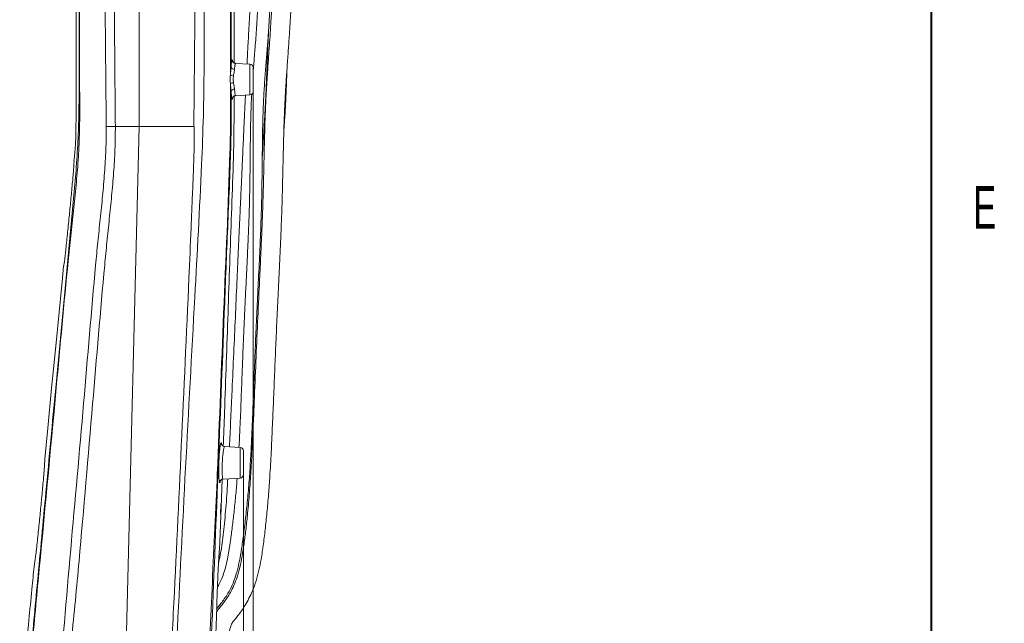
# Model space of a CAD drawing. Header units: millimetres. Extents: x 0 to 8410, y 0 to 5940.
# Tile 246 of 256: x 7560 to 8370, y 2256 to 2752. Entities that reach past the tile are written whole.
import ezdxf

# ---------------------------------------------------------------- set-up
doc = ezdxf.new("R2010")
doc.units = ezdxf.units.MM
doc.header["$LTSCALE"] = 10
doc.styles.add('SLDTEXTSTYLE0', font='TXT', dxfattribs={"width": 0.605})
doc.dimstyles.new('SLDDIMSTYLE2', dxfattribs={"dimtxt": 50, "dimasz": 50, "dimexe": 0, "dimexo": 0.0625, "dimgap": 12.5, "dimtad": 1, "dimtoh": 1, "dimdec": 1, "dimrnd": 1e-09, "dimzin": 12, "dimdsep": 46, "dimtxsty": 'SLDTEXTSTYLE0', "dimsah": 1, "dimcen": 0.09, "dimadec": 0, "dimazin": 0, "dimtfac": 1, "dimtofl": 0, "dimtmove": 0, "dimatfit": 3, "dimfxl": 1, "dimfrac": 2, "dimtolj": 1, "dimtzin": 12, "dimarcsym": 0})

# ---------------------------------------------------------------- blocks, each defined once
blk = doc.blocks.new('*D48')
at = {"color": 7, "linetype": 'Continuous', "lineweight": 0}
for p, q in [((7744.5, 2378.39), (7744.5, 1148.04)), ((7724.5, 2078.39), (7724.5, 1148.04)), ((7724.5, 1163.04), (7624.5, 1163.04)), ((7724.5, 1163.04), (7744.5, 1163.04)), ((7744.5, 1163.04), (8163.45, 1163.04))]:
    blk.add_line(p, q, dxfattribs=at)
for points in [[(7724.5, 1163.04), (7674.5, 1170.54), (7674.5, 1155.54)], [(7744.5, 1163.04), (7794.5, 1155.54), (7794.5, 1170.54)]]:
    blk.add_solid(points, dxfattribs=at)
at = {"color": 7, "linetype": 'Continuous', "lineweight": 0, "char_height": 50, "attachment_point": 1, "style": 'SLDTEXTSTYLE0'}
for s, insert in [(' (2x M8)', (7895.76, 1227.5)), ('20', (7819.38, 1227.5))]:
    blk.add_mtext(s, dxfattribs=dict(at, insert=insert))
blk = doc.blocks.new('*D49')
at = {"color": 7, "linetype": 'Continuous', "lineweight": 0}
for p, q in [((7752.5, 2693.39), (7752.5, 1248.04)), ((7724.5, 2078.39), (7724.5, 1248.04)), ((7724.5, 1263.04), (7624.5, 1263.04)), ((7724.5, 1263.04), (7752.5, 1263.04)), ((7752.5, 1263.04), (8163.45, 1263.04))]:
    blk.add_line(p, q, dxfattribs=at)
for points in [[(7724.5, 1263.04), (7674.5, 1270.54), (7674.5, 1255.54)], [(7752.5, 1263.04), (7802.5, 1255.54), (7802.5, 1270.54)]]:
    blk.add_solid(points, dxfattribs=at)
at = {"color": 7, "linetype": 'Continuous', "lineweight": 0, "char_height": 50, "attachment_point": 1, "style": 'SLDTEXTSTYLE0'}
for s, insert in [('28', (7819.38, 1327.5)), (' (2x M8)', (7895.76, 1327.5))]:
    blk.add_mtext(s, dxfattribs=dict(at, insert=insert))

msp = doc.modelspace()

# ---------------------------------------------------------------- linework, layer by layer
at = {"color": 7, "linetype": 'Continuous', "lineweight": 40}
msp.add_line((8310, 5840), (8310, 100), dxfattribs=at)
at = {"color": 7, "linetype": 'Continuous', "lineweight": 0}
for p, q in [((7658.700726, 2976.613447), (7658.700726, 2664.544747)), ((7736.70072, 2716.670916), (7736.70072, 2830.407903)), ((7749.657712, 2715.693757), (7737.917564, 2716.308996)), ((7752.500704, 2712.697909), (7752.500704, 2693.391606)), ((7737.949124, 2689.782188), (7737.949959, 2689.782188)), ((7737.949959, 2689.782188), (7749.657712, 2690.395758)), ((7639.072454, 2664.507911), (7639.072529, 2664.507911)), ((7639.072529, 2664.507911), (7658.700726, 2664.544747)), ((7658.700726, 2664.544747), (7646.500713, 2178.044781)), ((7658.700726, 2664.544747), (7703.66273, 2664.463446)), ((7759.885422, 2639.990971), (7760.283193, 2645.084903)), ((7741.657725, 2400.6937), (7728.906787, 2401.361987)), ((7744.500718, 2397.697851), (7744.500718, 2378.391668)), ((7727.719835, 2374.665305), (7741.657725, 2375.39576)), ((7723.158962, 2289.815828), (7723.155475, 2289.816782)), ((7723.167485, 2289.815292), (7723.175383, 2290.024623))]:
    msp.add_line(p, q, dxfattribs=at)
at = {"color": 8, "linetype": 'Continuous', "lineweight": 0}
for p, q in [((7733.693129, 2706.814215), (7733.749277, 2893.044874)), ((7734.301112, 2893.000528), (7734.247497, 2713.336393)), ((7749.657712, 2690.395758), (7749.657712, 2715.693757)), ((7741.657725, 2375.39576), (7741.657725, 2400.6937)), ((7723.155475, 2289.816782), (7723.164908, 2290.055201))]:
    msp.add_line(p, q, dxfattribs=at)
at = {"color": 8, "linetype": 'Continuous', "lineweight": 0, "flags": 128}
msp.add_lwpolyline([(7703.66273, 2664.463446), (7704.786426, 2778.805539), (7705.913654, 2893.269226)], dxfattribs=at)
at = {"color": 7, "linetype": 'Continuous', "lineweight": 0, "flags": 128}
for points in [[(7596.549637, 2549.794957), (7595.568455, 2539.815113), (7592.817037, 2511.82954), (7589.79798, 2481.121823), (7586.675077, 2449.357793), (7583.44832, 2416.537449), (7580.966591, 2391.29512)], [(7725.100092, 2323.086843), (7726.087741, 2351.17881), (7726.90717, 2374.485955)], [(7725.934884, 2354.240701), (7725.923306, 2354.266569), (7725.871525, 2353.867457), (7725.808299, 2353.037343), (7725.741899, 2351.868853), (7725.681073, 2350.493595), (7725.633434, 2349.067912), (7725.604228, 2347.75345), (7725.595838, 2346.69815), (7725.607893, 2346.020147), (7725.637964, 2345.794961), (7725.682235, 2346.048221), (7725.736177, 2346.751973), (7725.794784, 2347.827539), (7725.852704, 2349.153862), (7725.886068, 2350.044772), (7725.886068, 2350.044772)]]:
    msp.add_lwpolyline(points, dxfattribs=at)
at = {"color": 8, "linetype": 'Continuous', "lineweight": 0}
for centre, radius, start, end in [((7736.882166, 2714.220735), 2.779125, 198.554627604, 274.131982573), ((7736.81273, 2713.509852), 7.386709, 245.018461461, 265.213150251), ((7736.967947, 2691.701452), 8.869679, 95.000795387, 111.677875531), ((7736.84504, 2692.346793), 2.781344, 85.192866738, 159.306830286)]:
    msp.add_arc(centre, radius, start, end, dxfattribs=at)
at = {"color": 7, "linetype": 'Continuous', "lineweight": 0}
for centre, start, end in [((7749.500719, 2712.697871), 0, 87), ((7749.500719, 2693.391658), 273, 0), ((7741.500719, 2397.697871), 0, 87), ((7741.500719, 2378.391658), 273, 0)]:
    msp.add_arc(centre, 3, start, end, dxfattribs=at)
at = {"color": 8, "linetype": 'Continuous', "lineweight": 0}
for points, knots in [([(7713.445312, 2893.044874), (7713.378283, 2886.38293), (7713.043138, 2853.073122), (7712.465273, 2806.438414), (7712.170053, 2753.133994), (7712.07127, 2713.153583), (7711.613542, 2673.17616), (7709.114651, 2610.151455), (7701.220392, 2466.989894), (7693.167811, 2318.438088), (7687.128632, 2187.506419), (7685.7224, 2131.370289), (7684.845733, 2075.220041), (7684.312181, 2019.062379), (7683.782675, 1965.497703), (7683.358673, 1930.654164), (7683.162442, 1914.528355)], [0, 0, 0, 0, 0.0204112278, 0.1020564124, 0.1428858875, 0.1837195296, 0.2245443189, 0.2653619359, 0.3769563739, 0.6638517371, 0.721191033, 0.7785340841, 0.8358858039, 0.8932416, 0.9505915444, 1, 1, 1, 1]), ([(7631.566203, 2664.315507), (7631.323577, 2690.368305), (7630.93201, 2732.414061), (7630.517782, 2774.459464), (7630.360222, 2790.452287)], [0, 0, 0, 0, 0.6196296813, 1, 1, 1, 1]), ([(7637.90927, 2791.678474), (7638.199765, 2760.650166), (7638.596633, 2718.260078), (7638.971878, 2675.869754), (7639.072454, 2664.507911)], [0, 0, 0, 0, 0.7319708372, 1, 1, 1, 1]), ([(7609.600729, 2766.327545), (7609.573997, 2748.228809), (7609.538353, 2724.096497), (7609.700538, 2693.931364), (7609.827703, 2675.832777), (7609.617667, 2656.803259), (7608.597949, 2636.865143), (7606.826473, 2616.044318), (7604.657547, 2595.254791), (7602.328539, 2574.47962), (7597.439446, 2525.953954), (7588.832889, 2431.35121), (7579.571655, 2333.113222), (7572.530191, 2258.954715), (7569.617056, 2227.136896), (7567.187767, 2195.284024), (7565.406528, 2163.39348), (7565.158964, 2142.109954), (7565.035201, 2131.469771)], [0, 0, 0, 0, 0.0852559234, 0.1136776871, 0.1420991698, 0.1705154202, 0.2033100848, 0.2361134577, 0.2689377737, 0.3017703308, 0.3345893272, 0.4986766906, 0.749241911, 0.7993999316, 0.8495800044, 0.8997456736, 0.9498802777, 1, 1, 1, 1]), ([(7598.777673, 2542.803213), (7599.528661, 2550.838094), (7601.010998, 2566.697735), (7603.31358, 2590.377295), (7605.556221, 2613.852396), (7607.458509, 2637.353082), (7608.856392, 2660.88409), (7609.493469, 2703.894754), (7609.300269, 2739.048122), (7609.150222, 2766.349599)], [0, 0, 0, 0, 0.1080887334, 0.2133508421, 0.3186634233, 0.4239415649, 0.5291460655, 0.6343164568, 1, 1, 1, 1]), ([(7733.693129, 2706.814215), (7733.718666, 2707.144895), (7733.858824, 2708.959866), (7734.133953, 2711.1719), (7734.226335, 2712.93298), (7734.247497, 2713.336393)], [0, 0, 0, 0, 0.1465777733, 0.8045054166, 1, 1, 1, 1]), ([(7734.247497, 2713.336393), (7734.308657, 2714.257232), (7734.41446, 2715.850224), (7734.594953, 2717.493608), (7734.762476, 2718.577411), (7734.932643, 2719.199328), (7735.099718, 2719.38456), (7735.256057, 2719.050326), (7735.360577, 2718.626136), (7735.406947, 2718.195501), (7735.410518, 2718.162343)], [0, 0, 0, 0, 0.1840754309, 0.3184384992, 0.4528027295, 0.586929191, 0.7210554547, 0.8549424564, 0.988830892, 1, 1, 1, 1]), ([(7737.91655, 2716.290042), (7737.868569, 2716.272502), (7737.764668, 2716.234522), (7737.600602, 2715.720461), (7737.43187, 2714.848047), (7737.250658, 2713.506419), (7737.143791, 2712.19947), (7737.082413, 2711.448834)], [0, 0, 0, 0, 0.165534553, 0.3584530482, 0.5461819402, 0.7393530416, 1, 1, 1, 1]), ([(7733.691594, 2699.943826), (7733.626816, 2700.649428), (7733.490913, 2702.129759), (7733.480171, 2704.460975), (7733.62148, 2706.022473), (7733.693129, 2706.814215)], [0, 0, 0, 0, 0.3098570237, 0.650070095, 1, 1, 1, 1]), ([(7736.196316, 2706.148908), (7736.125536, 2705.522658), (7735.981687, 2704.249898), (7735.989595, 2702.340266), (7736.129232, 2701.113324), (7736.194781, 2700.537369)], [0, 0, 0, 0, 0.33947605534, 0.68993481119, 1, 1, 1, 1]), ([(7737.082413, 2711.448834), (7737.04915, 2711.123645), (7736.909614, 2709.759524), (7736.469622, 2707.94708), (7736.237348, 2706.41887), (7736.196316, 2706.148908)], [0, 0, 0, 0, 0.2049040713, 0.8595445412, 1, 1, 1, 1]), ([(7714.776314, 1913.531289), (7714.538216, 1994.406041), (7714.256368, 2090.141176), (7715.264058, 2200.739412), (7716.808109, 2245.303613), (7718.790334, 2289.852707), (7720.992133, 2334.394589), (7724.223431, 2408.170989), (7727.843686, 2511.208718), (7732.284704, 2605.614553), (7733.838545, 2662.268537), (7733.751682, 2681.106428), (7733.711624, 2693.66464), (7733.691594, 2699.943826)], [0, 0, 0, 0, 0.3083766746, 0.3650395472, 0.4217074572, 0.478387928, 0.5350732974, 0.5917508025, 0.7599649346, 0.9281787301, 0.9521149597, 0.9760571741, 1, 1, 1, 1]), ([(7734.243131, 2693.329618), (7734.200469, 2694.049581), (7734.11452, 2695.500035), (7733.871988, 2697.723162), (7733.750065, 2699.224051), (7733.691594, 2699.943826)], [0, 0, 0, 0, 0.3390328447, 0.6830229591, 1, 1, 1, 1]), ([(7736.194781, 2700.537369), (7736.289319, 2699.945086), (7736.489862, 2698.688684), (7736.878617, 2696.859844), (7737.011065, 2695.703699), (7737.078122, 2695.118353)], [0, 0, 0, 0, 0.30570314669, 0.64848391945, 1, 1, 1, 1]), ([(7735.42077, 2687.869832), (7735.392692, 2687.663841), (7735.320156, 2687.131692), (7735.186643, 2686.771224), (7735.025735, 2686.766597), (7734.858231, 2687.23431), (7734.689656, 2688.154583), (7734.526463, 2689.495834), (7734.372983, 2691.209909), (7734.286415, 2692.623052), (7734.243131, 2693.329618)], [0, 0, 0, 0, 0.0828076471, 0.2139222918, 0.3449827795, 0.4760438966, 0.6069646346, 0.737887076, 0.8689446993, 1, 1, 1, 1]), ([(7737.078122, 2695.118353), (7737.120885, 2694.54901), (7737.207657, 2693.393753), (7737.360965, 2692.003976), (7737.525418, 2690.896566), (7737.693388, 2690.165786), (7737.836913, 2689.793984), (7737.918451, 2689.82099), (7737.947426, 2689.830587)], [0, 0, 0, 0, 0.1782146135, 0.3616165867, 0.5398335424, 0.7231997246, 0.901638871, 1, 1, 1, 1]), ([(7591.259665, 2117.777214), (7591.021696, 2130.862419), (7590.664555, 2150.500602), (7590.800927, 2176.713353), (7597.752526, 2270.097776), (7609.705991, 2394.584527), (7619.864607, 2519.038058), (7624.602797, 2569.528221), (7626.64257, 2588.45389), (7628.599893, 2607.387994), (7630.245707, 2626.338009), (7631.427192, 2645.315788), (7631.519869, 2657.982653), (7631.566203, 2664.315507)], [0, 0, 0, 0, 0.0716277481, 0.1074984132, 0.1433735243, 0.583816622, 0.7918530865, 0.8265495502, 0.8612750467, 0.8959980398, 0.9306915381, 0.9653489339, 1, 1, 1, 1]), ([(7639.072529, 2664.507911), (7639.019509, 2658.157881), (7638.91346, 2645.456681), (7637.723913, 2626.428473), (7636.074529, 2607.428096), (7634.115961, 2588.443836), (7632.073262, 2569.468218), (7627.315169, 2518.808696), (7619.957534, 2431.363834), (7612.178652, 2339.486244), (7606.213318, 2274.900174), (7603.002016, 2242.62671), (7600.064087, 2210.326518), (7598.839977, 2188.744142), (7598.227992, 2177.954182)], [0, 0, 0, 0, 0.0390105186, 0.0780280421, 0.1170850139, 0.1561741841, 0.1952662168, 0.2343264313, 0.4687508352, 0.7343633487, 0.8007782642, 0.8672022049, 0.9336086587, 1, 1, 1, 1]), ([(7725.244663, 2401.409313), (7725.325245, 2401.910063), (7725.486056, 2402.909364), (7725.719766, 2403.880788), (7725.937408, 2404.436456), (7726.132636, 2404.524011), (7726.297057, 2404.121006), (7726.400277, 2403.605745), (7726.438103, 2403.116396), (7726.443089, 2403.051898)], [0, 0, 0, 0, 0.1635154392, 0.3263133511, 0.4891067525, 0.6512880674, 0.8134666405, 0.9754142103, 1, 1, 1, 1]), ([(7728.903673, 2401.321694), (7728.859216, 2401.321779), (7728.751125, 2401.321985), (7728.551727, 2400.881037), (7728.31817, 2400.083962), (7728.07559, 2398.921983), (7727.834165, 2397.456182), (7727.603309, 2395.712243), (7727.391688, 2393.751682), (7727.208642, 2391.62259), (7727.047663, 2389.207812), (7726.936348, 2386.74479), (7726.879609, 2384.344037), (7726.870754, 2382.236065), (7726.905963, 2380.295063), (7726.980279, 2378.566853), (7727.090903, 2377.11171), (7727.231003, 2375.952554), (7727.395762, 2375.153562), (7727.559741, 2374.707074), (7727.670711, 2374.70557), (7727.717033, 2374.704942)], [0, 0, 0, 0, 0.037490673, 0.0911543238, 0.1448190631, 0.1987029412, 0.2525869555, 0.306534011, 0.3604816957, 0.4142718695, 0.4680613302, 0.5352253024, 0.58843744, 0.641652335, 0.6948661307, 0.7480806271, 0.801368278, 0.8546580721, 0.9081601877, 0.9616628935, 1, 1, 1, 1]), ([(7725.332132, 2372.992382), (7725.266837, 2372.687376), (7725.135564, 2372.074182), (7724.937478, 2371.730706), (7724.74454, 2371.809175), (7724.563579, 2372.375052), (7724.398147, 2373.346778), (7724.309293, 2374.343469), (7724.264926, 2374.841139)], [0, 0, 0, 0, 0.1655820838, 0.332891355, 0.5001997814, 0.6669509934, 0.8337012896, 1, 1, 1, 1]), ([(7564.60908, 2131.434664), (7564.732613, 2142.062367), (7564.979717, 2163.320897), (7566.754782, 2195.173955), (7569.176769, 2226.989363), (7572.08018, 2258.769905), (7576.403368, 2304.255215), (7579.661671, 2339.154117), (7581.931322, 2363.463804)], [0, 0, 0, 0, 0.1369750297, 0.2739903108, 0.4110903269, 0.5482293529, 0.6853080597, 1, 1, 1, 1])]:
    msp.add_open_spline(points, degree=3, knots=knots, dxfattribs=at)
at = {"color": 7, "linetype": 'Continuous', "lineweight": 0}
for points, knots in [([(7765.31916, 2850.655958), (7764.96906, 2849.141383), (7764.265011, 2846.095584), (7763.36275, 2841.649273), (7762.641352, 2837.655737), (7762.092533, 2834.275636), (7761.65876, 2831.340916), (7761.289252, 2828.614285), (7760.958619, 2825.968831), (7760.515743, 2822.112734), (7759.987464, 2816.847951), (7759.400524, 2810.212213), (7758.801507, 2802.829197), (7758.194393, 2794.837001), (7757.563279, 2785.954542), (7756.947937, 2776.456607), (7756.35363, 2766.053358), (7755.796645, 2755.775417), (7755.217292, 2746.114407), (7754.647252, 2737.620034), (7754.063325, 2729.869933), (7753.502442, 2722.997954), (7752.997975, 2716.764941), (7752.66863, 2712.669748), (7752.512114, 2710.547573), (7752.500704, 2710.392878)], [0, 0, 0, 0, 0.0362452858, 0.0728889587, 0.1025033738, 0.1260374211, 0.1477365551, 0.1668534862, 0.1853967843, 0.205006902, 0.2499341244, 0.298087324, 0.3463079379, 0.4066214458, 0.4672244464, 0.5339173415, 0.6069357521, 0.6863779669, 0.75030736, 0.8103664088, 0.8653103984, 0.9136536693, 0.9552762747, 0.9967398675, 1, 1, 1, 1]), ([(7776.03238, 2844.592974), (7775.940128, 2844.191409), (7775.546191, 2842.476625), (7774.915219, 2839.423612), (7774.188275, 2835.521935), (7773.597866, 2831.920916), (7773.152085, 2828.885266), (7772.844622, 2826.604549), (7772.509605, 2823.97391), (7772.093485, 2820.404014), (7771.422193, 2813.884253), (7770.65961, 2805.355759), (7769.903369, 2795.938948), (7769.272374, 2787.473505), (7768.764362, 2780.121183), (7768.328516, 2773.347105), (7767.968837, 2767.358816), (7767.657228, 2761.956302), (7767.361079, 2756.793668), (7766.96306, 2749.956007), (7766.433251, 2741.252959), (7765.716477, 2730.507581), (7764.912855, 2719.523218), (7764.123042, 2708.282771), (7763.39824, 2696.771985), (7762.748595, 2684.470788), (7762.203022, 2671.240382), (7761.794383, 2656.967265), (7761.438918, 2641.614998), (7761.061371, 2625.208422), (7760.59988, 2607.838328), (7759.992992, 2589.636808), (7759.208941, 2570.739), (7758.315443, 2551.274969), (7757.174654, 2527.453993), (7755.830445, 2499.273696), (7754.464231, 2466.757842), (7753.328108, 2438.766216), (7752.315441, 2415.478427), (7751.458348, 2397.113921), (7750.460278, 2379.046841), (7749.231011, 2361.616755), (7747.830287, 2346.22099), (7746.403776, 2332.937056), (7745.014131, 2321.752937), (7743.43873, 2311.535743), (7741.610374, 2302.364341), (7739.448013, 2294.314318), (7736.842071, 2287.440767), (7733.951985, 2281.692791), (7731.013295, 2276.942196), (7728.191013, 2273.069922), (7725.754121, 2270.020913), (7723.762581, 2267.555141), (7722.751926, 2266.039604), (7722.283012, 2265.336439)], [0, 0, 0, 0, 0.0023204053, 0.0099087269, 0.0171566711, 0.0237789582, 0.0293161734, 0.0333122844, 0.035821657, 0.0431420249, 0.0519547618, 0.0696432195, 0.0871313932, 0.1003665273, 0.11308184, 0.1248126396, 0.1350554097, 0.1437296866, 0.1524561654, 0.1614680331, 0.1787120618, 0.1969878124, 0.2164716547, 0.2349694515, 0.2545363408, 0.2753689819, 0.2978834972, 0.3221973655, 0.3484013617, 0.37647364, 0.4061852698, 0.437296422, 0.469584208, 0.5028340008, 0.5368399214, 0.5914124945, 0.6469560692, 0.7031367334, 0.7345609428, 0.7660338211, 0.7970360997, 0.8269659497, 0.8552617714, 0.8759949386, 0.8951989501, 0.9128113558, 0.9287785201, 0.9429382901, 0.9553283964, 0.9662491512, 0.9757476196, 0.9838265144, 0.9907011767, 0.9956856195, 1, 1, 1, 1]), ([(7722.374729, 2267.90981), (7722.457764, 2268.036892), (7723.280535, 2269.296099), (7725.257702, 2271.579837), (7728.041959, 2275.177118), (7731.208933, 2279.774239), (7734.449749, 2285.640982), (7737.461314, 2292.921808), (7739.829714, 2301.156305), (7741.729166, 2310.183759), (7743.479118, 2320.954814), (7745.113805, 2333.602027), (7746.807934, 2348.151234), (7748.354647, 2363.520005), (7749.585684, 2379.439997), (7750.553317, 2395.618181), (7751.340988, 2411.789495), (7752.136236, 2430.256486), (7752.929968, 2450.78536), (7753.767715, 2473.289078), (7754.664927, 2495.683798), (7755.738409, 2518.532896), (7756.923493, 2542.238323), (7758.012572, 2564.828401), (7758.882669, 2585.966271), (7759.43186, 2605.318018), (7759.733772, 2624.346451), (7759.913569, 2642.75811), (7760.097888, 2660.306113), (7760.501342, 2676.707953), (7761.236893, 2691.984355), (7762.193912, 2706.362324), (7763.301592, 2720.171864), (7764.395299, 2733.520523), (7765.26265, 2746.373241), (7765.970248, 2758.675673), (7766.62814, 2770.93685), (7767.369742, 2782.925056), (7768.190963, 2794.534963), (7768.950152, 2804.426392), (7769.658843, 2812.85331), (7770.163922, 2818.196815), (7770.517064, 2821.528035), (7770.705113, 2823.228553), (7770.96068, 2825.40726), (7771.310238, 2828.155291), (7771.870904, 2832.158735), (7772.699807, 2837.234569), (7773.677399, 2842.314085), (7774.366713, 2845.329021), (7774.622491, 2846.447751)], [0, 0, 0, 0, 0.0007763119, 0.0076921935, 0.015398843, 0.0240492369, 0.0362154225, 0.0496115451, 0.0642616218, 0.0799718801, 0.0967730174, 0.1200626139, 0.145186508, 0.1716890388, 0.1990633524, 0.2268432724, 0.2545793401, 0.2818793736, 0.3214055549, 0.3596979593, 0.3971155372, 0.4360881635, 0.4767245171, 0.5185391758, 0.5517904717, 0.5849687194, 0.6176282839, 0.6492487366, 0.6792894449, 0.7075186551, 0.7332223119, 0.757512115, 0.7812101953, 0.8040840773, 0.8260279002, 0.8471001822, 0.8671160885, 0.8888414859, 0.908579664, 0.9267727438, 0.9397966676, 0.9521589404, 0.9545387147, 0.9572077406, 0.9610668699, 0.9659872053, 0.9717253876, 0.9823827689, 0.9934629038, 1, 1, 1, 1]), ([(7762.430808, 2043.730065), (7761.735033, 2045.356283), (7760.431983, 2048.401865), (7758.641911, 2052.883237), (7757.268261, 2057.573128), (7756.26429, 2062.94293), (7755.390056, 2069.096086), (7754.589399, 2075.886991), (7754.061773, 2083.275171), (7753.929846, 2090.698369), (7754.115447, 2097.980162), (7754.200506, 2104.885194), (7753.756116, 2112.013381), (7752.569821, 2119.45993), (7750.525089, 2127.154721), (7747.738402, 2134.701777), (7744.582899, 2141.697653), (7741.461023, 2147.875399), (7738.599749, 2153.153649), (7735.637617, 2158.523769), (7732.651578, 2164.403266), (7730.107297, 2171.546838), (7728.372136, 2179.291422), (7727.199751, 2187.638636), (7726.556844, 2196.404664), (7726.390171, 2205.004569), (7726.628951, 2213.248497), (7727.157616, 2220.913617), (7727.93476, 2228.210121), (7728.956864, 2235.005791), (7730.250125, 2241.146679), (7731.633865, 2246.135693), (7732.812948, 2249.934068), (7733.648178, 2252.574318), (7734.252704, 2254.580688), (7735.010181, 2256.182892), (7736.152391, 2257.716618), (7737.83702, 2259.749781), (7740.132054, 2262.599925), (7742.954739, 2266.460144), (7746.020591, 2271.185915), (7749.091542, 2276.632913), (7752.217692, 2283.239343), (7754.973109, 2290.97987), (7757.191234, 2299.706919), (7759.169003, 2309.813505), (7760.931319, 2321.478087), (7762.527903, 2334.938688), (7763.971626, 2349.119759), (7765.230819, 2363.903069), (7766.373475, 2380.674108), (7767.369539, 2399.150816), (7768.277309, 2419.03315), (7769.150666, 2439.482076), (7770.001861, 2460.342688), (7770.882572, 2481.781776), (7771.836519, 2503.365661), (7772.897807, 2525.616558), (7774.013447, 2548.737163), (7774.976842, 2569.817658), (7775.727942, 2588.537882), (7776.252018, 2604.621993), (7776.665226, 2620.482191), (7777.011164, 2635.947924), (7777.339829, 2650.859015), (7777.711299, 2665.106496), (7778.241927, 2679.20859), (7778.963367, 2693.149131), (7779.850609, 2707.048837), (7780.819445, 2720.431082), (7781.758489, 2733.372909), (7782.548514, 2745.831718), (7783.237641, 2757.736965), (7783.910066, 2769.580086), (7784.652108, 2781.142723), (7785.463598, 2792.333094), (7786.221997, 2801.882286), (7786.931796, 2810.031248), (7787.442529, 2815.314447), (7787.812181, 2818.764415), (7788.050056, 2820.882363), (7788.387609, 2823.678046), (7788.925561, 2827.707666), (7789.712917, 2832.646896), (7790.408614, 2836.432779), (7790.835133, 2838.339725), (7790.860704, 2838.454053)], [0, 0, 0, 0, 0.0065522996, 0.01227116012, 0.01785905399, 0.02460644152, 0.03246270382, 0.04085205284, 0.0498977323, 0.05985347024, 0.06830563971, 0.0768495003, 0.08539595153, 0.09469682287, 0.10470065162, 0.11480172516, 0.12442574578, 0.13307876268, 0.14040404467, 0.14663489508, 0.15577211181, 0.16476439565, 0.17460552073, 0.18508341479, 0.19592359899, 0.20710329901, 0.21689056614, 0.22642598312, 0.23552141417, 0.24403024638, 0.25183902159, 0.25872230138, 0.26317842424, 0.26655252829, 0.26896687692, 0.2709406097, 0.27310627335, 0.27602648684, 0.2807129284, 0.28664045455, 0.2937090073, 0.30154712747, 0.30976992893, 0.32072925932, 0.33188319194, 0.34305372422, 0.35881754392, 0.37551315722, 0.39319566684, 0.41161602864, 0.43047355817, 0.45539570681, 0.48006145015, 0.50411556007, 0.53115958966, 0.55737165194, 0.58356996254, 0.61112423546, 0.63979497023, 0.66921372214, 0.68920760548, 0.70915527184, 0.72887238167, 0.74813946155, 0.7667018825, 0.78437800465, 0.80111070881, 0.81898175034, 0.83600100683, 0.85265089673, 0.86871504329, 0.88410184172, 0.89885235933, 0.9128360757, 0.92798662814, 0.9417310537, 0.95440707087, 0.96352891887, 0.97215154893, 0.97420662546, 0.9765353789, 0.98016014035, 0.98482975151, 0.99198078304, 0.99951922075, 1, 1, 1, 1]), ([(7757.71468, 2840.053722), (7757.527144, 2839.129846), (7757.067363, 2836.864785), (7756.478283, 2833.279051), (7755.914617, 2829.537941), (7755.457945, 2826.187422), (7755.057625, 2823.036442), (7754.444899, 2817.896705), (7753.65633, 2810.489037), (7752.843855, 2801.834759), (7752.172587, 2793.92503), (7751.604286, 2786.709205), (7751.037954, 2778.994087), (7750.465899, 2770.66918), (7749.889975, 2761.749806), (7749.327581, 2752.515703), (7748.800296, 2743.396932), (7748.34198, 2735.125574), (7747.954766, 2727.930797), (7747.62956, 2721.754698), (7747.424202, 2717.818142), (7747.325759, 2715.894585), (7747.321746, 2715.816185)], [0, 0, 0, 0, 0.0241992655, 0.0593291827, 0.0902969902, 0.1175612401, 0.1420720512, 0.1676718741, 0.2431667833, 0.3217767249, 0.3764821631, 0.4333377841, 0.4949371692, 0.5613722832, 0.632642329, 0.7083144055, 0.7821381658, 0.850564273, 0.9059491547, 0.9540439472, 0.9981269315, 1, 1, 1, 1]), ([(7774.22916, 2837.724015), (7774.223374, 2837.698869), (7773.894946, 2836.271577), (7773.390042, 2833.609087), (7772.754349, 2829.885528), (7772.268559, 2826.641777), (7771.866886, 2823.744829), (7771.512424, 2821.031042), (7771.178986, 2818.360225), (7770.59233, 2813.447316), (7769.800796, 2806.186054), (7768.976931, 2797.593347), (7768.300405, 2789.714375), (7767.72234, 2782.463091), (7767.138294, 2774.645119), (7766.540083, 2766.214382), (7765.943419, 2757.249851), (7765.393477, 2748.111316), (7764.919863, 2739.245361), (7764.546743, 2731.332323), (7764.258064, 2724.526075), (7764.015815, 2718.596592), (7763.783712, 2712.877389), (7763.53883, 2706.935355), (7763.267723, 2700.565789), (7762.95959, 2693.652582), (7762.618836, 2686.435434), (7762.267516, 2679.440213), (7761.959721, 2673.648781), (7761.734409, 2669.589828), (7761.580743, 2666.88092), (7761.45167, 2664.635368), (7761.302538, 2662.072566), (7761.127305, 2659.097795), (7760.87869, 2654.924852), (7760.55396, 2649.540815), (7760.196587, 2643.660096), (7759.964608, 2639.829261), (7759.865901, 2638.199255)], [0, 0, 0, 0, 0.00042476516, 0.02410911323, 0.04307672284, 0.05973000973, 0.07470647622, 0.08781221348, 0.10134111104, 0.1154543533, 0.16247897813, 0.2110401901, 0.24470854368, 0.2806769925, 0.31965347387, 0.36167209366, 0.40670494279, 0.45358807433, 0.49814408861, 0.53905734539, 0.57168630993, 0.59971249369, 0.62753768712, 0.65702070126, 0.68836422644, 0.72256454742, 0.76016139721, 0.79606343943, 0.82699371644, 0.84666328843, 0.85671252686, 0.86749659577, 0.88024415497, 0.89504324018, 0.91199605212, 0.94267647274, 0.9756090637, 1, 1, 1, 1]), ([(7606.700717, 2771.279857), (7606.700707, 2765.266304), (7606.700685, 2751.51122), (7606.700897, 2729.5708), (7606.700161, 2709.631143), (7606.701669, 2693.321757), (7606.696945, 2680.987415), (7606.715321, 2668.361804), (7606.644356, 2655.442081), (7605.906292, 2644.720256), (7605.255992, 2638.318597), (7605.050466, 2636.295364)], [0, 0, 0, 0, 0.13359159, 0.3055703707, 0.4874085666, 0.5765520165, 0.6678864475, 0.7614118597, 0.8570512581, 0.9548212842, 1, 1, 1, 1]), ([(7737.921349, 2716.314242), (7737.615014, 2716.355692), (7737.041903, 2716.433241), (7736.342447, 2716.833561), (7735.85953, 2717.282299), (7735.566639, 2717.704387), (7735.420991, 2718.009644), (7735.369708, 2718.167155), (7735.370598, 2718.165318), (7735.371, 2718.164489)], [0, 0, 0, 0, 0.183286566, 0.3429041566, 0.4833022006, 0.6117108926, 0.7391184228, 0.8822926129, 1, 1, 1, 1]), ([(7777.646563, 2661.724493), (7777.859268, 2664.443407), (7778.420174, 2671.613223), (7779.107786, 2683.029602), (7779.686769, 2695.772956), (7779.992873, 2704.956007), (7780.115544, 2709.914484), (7780.138156, 2710.828468)], [0, 0, 0, 0, 0.16686857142, 0.44003481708, 0.69725134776, 0.94419503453, 1, 1, 1, 1]), ([(7734.243131, 2693.329618), (7734.242727, 2685.00321), (7734.242122, 2672.512716), (7734.22854, 2655.857087), (7733.351182, 2625.481637), (7731.175579, 2577.254097), (7727.868385, 2489.08311), (7723.44438, 2378.918944), (7719.939313, 2290.79139), (7718.187428, 2246.743903)], [0, 0, 0, 0, 0.0558956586, 0.0838494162, 0.1118003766, 0.2598701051, 0.4079401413, 0.7040795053, 1, 1, 1, 1]), ([(7727.861187, 2401.621029), (7728.187249, 2410.896228), (7728.991825, 2433.783262), (7730.275927, 2470.282057), (7731.707992, 2511.117603), (7733.157248, 2551.952512), (7734.542254, 2592.789652), (7736.166172, 2633.595967), (7736.742221, 2665.809636), (7736.70951, 2684.403733), (7736.70072, 2689.400122)], [0, 0, 0, 0, 0.0967004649, 0.2386134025, 0.3805259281, 0.5224384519, 0.6643509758, 0.8062635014, 0.9479413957, 1, 1, 1, 1]), ([(7746.046356, 2690.206453), (7746.040123, 2690.078025), (7745.961583, 2688.459707), (7745.810632, 2685.268658), (7745.597033, 2680.736647), (7745.401558, 2676.5259), (7745.241198, 2673.042753), (7745.125988, 2670.520283), (7745.045432, 2668.754613), (7744.962867, 2666.938884), (7744.854336, 2664.547543), (7744.706746, 2661.28464), (7744.507945, 2656.881575), (7744.25806, 2651.344251), (7743.959457, 2644.739042), (7743.639351, 2637.682427), (7743.235462, 2628.813055), (7742.738386, 2617.94103), (7742.139935, 2604.87479), (7741.498421, 2590.828554), (7740.816586, 2575.793708), (7740.094459, 2559.767005), (7739.179584, 2539.379069), (7738.065933, 2514.550231), (7736.742682, 2485.237544), (7735.508468, 2458.053584), (7734.372776, 2433.276318), (7733.567658, 2415.279472), (7733.051921, 2404.527168), (7732.890091, 2401.153252)], [0, 0, 0, 0, 0.0013329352, 0.0167962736, 0.0331186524, 0.0483681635, 0.0604951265, 0.0692654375, 0.0745447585, 0.0788203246, 0.0881131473, 0.0993654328, 0.1126863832, 0.1338111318, 0.1568339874, 0.1812344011, 0.207042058, 0.2488764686, 0.2940606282, 0.3426440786, 0.3946590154, 0.4501181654, 0.509006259, 0.6062958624, 0.7078546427, 0.8132497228, 0.8884048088, 0.9649830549, 1, 1, 1, 1]), ([(7735.388315, 2687.888786), (7735.388295, 2687.888667), (7735.383094, 2687.857471), (7735.400146, 2687.944372), (7735.491585, 2688.183049), (7735.738197, 2688.619572), (7736.203736, 2689.137735), (7736.900316, 2689.561164), (7737.529213, 2689.792498), (7737.886869, 2689.762966), (7737.944267, 2689.758226)], [0, 0, 0, 0, 0.0006704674, 0.1748870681, 0.3201176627, 0.4600863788, 0.6138601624, 0.7845224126, 0.9654197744, 1, 1, 1, 1]), ([(7751.218728, 2691.005752), (7751.217634, 2690.987274), (7751.045972, 2688.08614), (7750.835518, 2683.370207), (7750.577501, 2676.794691), (7750.415228, 2671.467644), (7750.301802, 2666.613014), (7750.227378, 2662.615295), (7750.17936, 2659.570209), (7750.148876, 2657.408266), (7750.117896, 2655.054592), (7750.079754, 2651.870333), (7750.030983, 2647.333213), (7749.97768, 2642.034078), (7749.917441, 2636.127186), (7749.846165, 2629.758854), (7749.737807, 2621.478542), (7749.562367, 2611.026598), (7749.260423, 2598.132012), (7748.819046, 2584.763729), (7748.257467, 2571.001687), (7747.615265, 2556.94052), (7746.890382, 2542.033427), (7746.120278, 2526.47983), (7745.34678, 2510.487562), (7744.606294, 2494.139933), (7743.931727, 2477.458082), (7743.231888, 2458.985068), (7742.457563, 2438.696083), (7741.662573, 2418.753615), (7741.020022, 2406.059251), (7740.750841, 2400.741264)], [0, 0, 0, 0, 0.000191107, 0.0300056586, 0.0487444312, 0.0681495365, 0.0850476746, 0.0988982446, 0.1094486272, 0.1165064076, 0.1212349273, 0.133775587, 0.1494106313, 0.1681155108, 0.1885256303, 0.2104371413, 0.2339070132, 0.2740684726, 0.318415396, 0.367130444, 0.4122166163, 0.4606701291, 0.5125047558, 0.5663554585, 0.6215002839, 0.6778602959, 0.7353581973, 0.793919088, 0.8687668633, 0.9450231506, 1, 1, 1, 1]), ([(7631.566203, 2664.315507), (7631.663283, 2664.320701), (7632.078787, 2664.342933), (7633.337057, 2664.397428), (7635.720858, 2664.468744), (7637.955254, 2664.494855), (7639.072454, 2664.507911)], [0, 0, 0, 0, 0.0546446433, 0.2338813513, 0.616940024, 1, 1, 1, 1]), ([(7682.593516, 2177.979514), (7682.848419, 2183.725743), (7684.122761, 2212.453048), (7687.928194, 2287.118663), (7693.332695, 2402.009464), (7698.193739, 2507.676556), (7701.171822, 2576.587411), (7702.371892, 2605.684532), (7703.133398, 2625.142597), (7703.60218, 2638.155861), (7703.899124, 2646.85944), (7704.014941, 2652.684083), (7704.012707, 2656.582453), (7703.974654, 2659.191618), (7703.930739, 2660.938044), (7703.888864, 2662.106896), (7703.851651, 2662.889151), (7703.819633, 2663.412688), (7703.792413, 2663.763088), (7703.769534, 2663.997579), (7703.7504, 2664.154547), (7703.734382, 2664.259616), (7703.721058, 2664.329964), (7703.709862, 2664.377028), (7703.700455, 2664.408465), (7703.692512, 2664.429508), (7703.68485, 2664.445044), (7703.677882, 2664.455453), (7703.670794, 2664.461342), (7703.666287, 2664.463275), (7703.66363, 2664.463403), (7703.66273, 2664.463446)], [0, 0, 0, 0, 0.0354327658, 0.17714014, 0.4605556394, 0.7439706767, 0.8287613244, 0.8854561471, 0.9233664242, 0.9487174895, 0.9656714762, 0.9770121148, 0.984601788, 0.9896830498, 0.9930848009, 0.995362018, 0.9968868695, 0.9979082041, 0.9985924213, 0.9990513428, 0.9993591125, 0.9995661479, 0.9997057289, 0.9997999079, 0.9998638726, 0.9999077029, 0.999938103, 0.9999706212, 0.999983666, 0.9999944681, 1, 1, 1, 1]), ([(7603.980063, 2620.723292), (7604.076741, 2621.807034), (7604.27009, 2623.974459), (7604.518045, 2626.980967), (7604.727618, 2629.688845), (7604.894558, 2632.019332), (7605.016421, 2633.895683), (7605.092677, 2635.266233), (7605.126327, 2636.129461), (7605.111893, 2636.239665), (7605.104676, 2636.294767)], [0, 0, 0, 0, 0.1254467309, 0.2508866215, 0.3763500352, 0.5018125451, 0.6268940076, 0.7519754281, 0.8759875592, 1, 1, 1, 1]), ([(7605.104676, 2636.294767), (7605.088551, 2636.294767), (7605.0589, 2636.294767), (7605.056879, 2636.294767), (7605.055957, 2636.294767)], [0, 0, 0, 0, 0.5438196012, 1, 1, 1, 1]), ([(7598.560295, 2565.366194), (7598.802338, 2567.67416), (7599.287198, 2572.297468), (7600.007672, 2579.319926), (7600.719798, 2586.38838), (7601.410766, 2593.389273), (7602.079709, 2600.305582), (7602.727505, 2607.135782), (7603.363023, 2613.958204), (7603.774383, 2618.468263), (7603.980063, 2620.723292)], [0, 0, 0, 0, 0.1267964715, 0.253998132, 0.3807952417, 0.5079958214, 0.6302590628, 0.752519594, 0.8762598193, 1, 1, 1, 1]), ([(7596.604495, 2549.794719), (7596.623666, 2549.850333), (7596.662006, 2549.961561), (7596.802389, 2550.828177), (7596.999154, 2552.196144), (7597.248252, 2554.059116), (7597.540157, 2556.370305), (7597.864009, 2559.069303), (7598.208858, 2562.083892), (7598.44315, 2564.272103), (7598.560295, 2565.366194)], [0, 0, 0, 0, 0.124289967, 0.2485812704, 0.3728451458, 0.497111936, 0.6219088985, 0.7467069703, 0.8733552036, 1, 1, 1, 1]), ([(7581.931322, 2363.463804), (7584.622155, 2392.190248), (7590.221922, 2451.971522), (7595.852653, 2511.749892), (7598.777673, 2542.803213)], [0, 0, 0, 0, 0.4805257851, 1, 1, 1, 1]), ([(7596.552006, 2549.794719), (7596.551256, 2549.794719), (7596.543499, 2549.794719), (7596.575546, 2549.794719), (7596.604495, 2549.794719)], [0, 0, 0, 0, 0.0966618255, 1, 1, 1, 1]), ([(7724.264926, 2374.841139), (7724.226205, 2375.409488), (7724.148758, 2376.546262), (7724.076719, 2378.681415), (7724.041535, 2381.050471), (7724.050806, 2383.629802), (7724.107686, 2386.565468), (7724.2189, 2389.577694), (7724.37962, 2392.531688), (7724.562245, 2395.138468), (7724.773388, 2397.533452), (7725.003549, 2399.690391), (7725.164354, 2400.836784), (7725.244663, 2401.409313)], [0, 0, 0, 0, 0.0883095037, 0.176630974, 0.2649512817, 0.3533556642, 0.4417581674, 0.5533395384, 0.6426335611, 0.7319279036, 0.8213564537, 0.9107822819, 1, 1, 1, 1]), ([(7728.911496, 2401.361391), (7728.594302, 2401.407513), (7728.006504, 2401.492983), (7727.298933, 2401.912768), (7726.823963, 2402.373936), (7726.545624, 2402.79833), (7726.415181, 2403.091548), (7726.376061, 2403.22837), (7726.379467, 2403.213842), (7726.380682, 2403.208658)], [0, 0, 0, 0, 0.18931396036, 0.3508213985, 0.49477908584, 0.62827630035, 0.76357623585, 0.91564301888, 1, 1, 1, 1]), ([(7579.989559, 2375.723347), (7580.084279, 2376.806545), (7580.273718, 2378.972914), (7580.512003, 2381.978339), (7580.70986, 2384.685435), (7580.863793, 2387.015507), (7580.97235, 2388.891862), (7581.036137, 2390.26409), (7581.058693, 2391.128877), (7581.038657, 2391.239467), (7581.028639, 2391.294763)], [0, 0, 0, 0, 0.1253808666, 0.250758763, 0.3761587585, 0.5015559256, 0.6265821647, 0.7516095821, 0.8758042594, 1, 1, 1, 1]), ([(7581.028639, 2391.294763), (7581.008461, 2391.294763), (7580.972182, 2391.294763), (7580.970436, 2391.294763), (7580.96966, 2391.294763)], [0, 0, 0, 0, 0.55619723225, 1, 1, 1, 1]), ([(7574.567697, 2320.366189), (7574.812915, 2322.673901), (7575.304133, 2327.296685), (7576.031342, 2334.31862), (7576.747825, 2341.386821), (7577.440292, 2348.387646), (7578.108104, 2355.304082), (7578.752116, 2362.134563), (7579.381496, 2368.957505), (7579.786871, 2373.468067), (7579.989559, 2375.723347)], [0, 0, 0, 0, 0.1267991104, 0.2540025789, 0.3808010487, 0.5080054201, 0.6302645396, 0.7525229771, 0.8762615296, 1, 1, 1, 1]), ([(7739.187053, 2375.266299), (7739.121089, 2374.230531), (7738.769459, 2368.709222), (7737.850411, 2358.908183), (7736.518317, 2346.109321), (7735.090736, 2334.059113), (7733.647772, 2322.907302), (7732.136009, 2313.287754), (7730.483392, 2305.229193), (7728.762148, 2298.705214), (7726.786974, 2293.179091), (7724.906675, 2288.941149), (7723.528564, 2286.631122), (7723.011023, 2285.763607)], [0, 0, 0, 0, 0.0340133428, 0.1813130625, 0.3225356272, 0.4557179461, 0.5789517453, 0.691030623, 0.7747293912, 0.8484551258, 0.9119015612, 0.9669152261, 1, 1, 1, 1]), ([(7731.51972, 2374.864444), (7731.381232, 2372.295949), (7731.045206, 2366.063808), (7730.371113, 2356.322791), (7729.550491, 2345.817789), (7728.615123, 2335.86438), (7727.569137, 2326.571742), (7726.371547, 2318.06636), (7725.214097, 2311.133341), (7724.252411, 2307.098031), (7723.890028, 2305.577442)], [0, 0, 0, 0, 0.1105808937, 0.2683110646, 0.419817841, 0.5636138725, 0.6980927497, 0.8217312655, 0.932824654, 1, 1, 1, 1]), ([(7725.279412, 2373.006448), (7725.279286, 2373.005945), (7725.271083, 2372.97316), (7725.298143, 2373.071598), (7725.423782, 2373.328826), (7725.729217, 2373.762386), (7726.268629, 2374.228372), (7726.96623, 2374.583015), (7727.490475, 2374.62388), (7727.724454, 2374.642119)], [0, 0, 0, 0, 0.0029762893, 0.1937933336, 0.3543536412, 0.5094777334, 0.6740435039, 0.8545203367, 1, 1, 1, 1]), ([(7725.886068, 2350.044772), (7725.901987, 2350.523065), (7725.933826, 2351.47967), (7725.962988, 2352.744705), (7725.974418, 2353.73849), (7725.962962, 2354.040034), (7725.957236, 2354.190752)], [0, 0, 0, 0, 0.25011348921, 0.50023665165, 0.75020695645, 1, 1, 1, 1]), ([(7572.528063, 2304.794774), (7572.549942, 2304.850326), (7572.593701, 2304.961431), (7572.744863, 2305.827904), (7572.953753, 2307.195112), (7573.215629, 2309.057394), (7573.520156, 2311.367839), (7573.855543, 2314.066925), (7574.21016, 2317.082187), (7574.448518, 2319.271523), (7574.567697, 2320.366189)], [0, 0, 0, 0, 0.1242517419, 0.2485065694, 0.3727294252, 0.4969580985, 0.6217715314, 0.7465885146, 0.8732944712, 1, 1, 1, 1]), ([(7723.164908, 2290.055201), (7723.232173, 2291.824502), (7723.371807, 2295.497342), (7723.628182, 2300.86062), (7723.909541, 2306.032809), (7724.195547, 2310.700883), (7724.471862, 2314.818509), (7724.715517, 2318.19689), (7724.915013, 2320.817508), (7725.045698, 2322.472957), (7725.107315, 2323.237312), (7725.097637, 2323.117219), (7725.095204, 2323.087022)], [0, 0, 0, 0, 0.1010672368, 0.2098024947, 0.3155865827, 0.4244509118, 0.5306899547, 0.6399790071, 0.7468935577, 0.8568752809, 0.9640120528, 1, 1, 1, 1]), ([(7572.462282, 2304.795131), (7571.87542, 2298.832114), (7570.458188, 2284.431825), (7568.211647, 2261.433733), (7565.61624, 2235.645747), (7563.2625, 2209.366344), (7560.557965, 2188.772764), (7560.423741, 2176.840356), (7560.390307, 2173.868105)], [0, 0, 0, 0, 0.136688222, 0.3300929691, 0.5271580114, 0.7278838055, 0.9322183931, 1, 1, 1, 1]), ([(7572.465739, 2304.794774), (7572.464665, 2304.794774), (7572.455757, 2304.794774), (7572.49423, 2304.794774), (7572.528063, 2304.794774)], [0, 0, 0, 0, 0.1205692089, 1, 1, 1, 1]), ([(7719.198993, 2110.048101), (7719.211892, 2118.061848), (7719.23765, 2134.065145), (7718.988352, 2158.055377), (7719.3027, 2190.054853), (7721.285207, 2233.958611), (7722.488376, 2269.892938), (7723.155475, 2289.816782)], [0, 0, 0, 0, 0.1336813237, 0.26695897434, 0.40021161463, 0.66744638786, 1, 1, 1, 1])]:
    msp.add_open_spline(points, degree=3, knots=knots, dxfattribs=at)

# ---------------------------------------------------------------- texts
at = {"color": 7, "linetype": 'Continuous', "lineweight": 0, "insert": (8344.649884, 2615.403823), "char_height": 35, "attachment_point": 1, "style": 'SLDTEXTSTYLE0'}
msp.add_mtext('E', dxfattribs=at)

# ---------------------------------------------------------------- dimensions: what is measured, and where the dimension line sits
at = {"color": 7, "linetype": 'Continuous', "lineweight": 0}
for base, p2, picture, middle in [((7752.500719, 1263.044765), (7752.500719, 2693.391658), '*D49', (7983.475159, 1263.044765)), ((7744.500719, 1163.044765), (7744.500719, 2378.391658), '*D48', (7983.475159, 1163.044765))]:
    dim = msp.add_linear_dim(base=base, p1=(7724.500719, 2078.391658), p2=p2, text='<> (2x M8)', dimstyle='SLDDIMSTYLE2', dxfattribs=at)
    dim.commit()
    dim.dimension.update_dxf_attribs({"geometry": picture, "text_midpoint": middle, "dimtype": 160})

doc.saveas('drawing.dxf')
